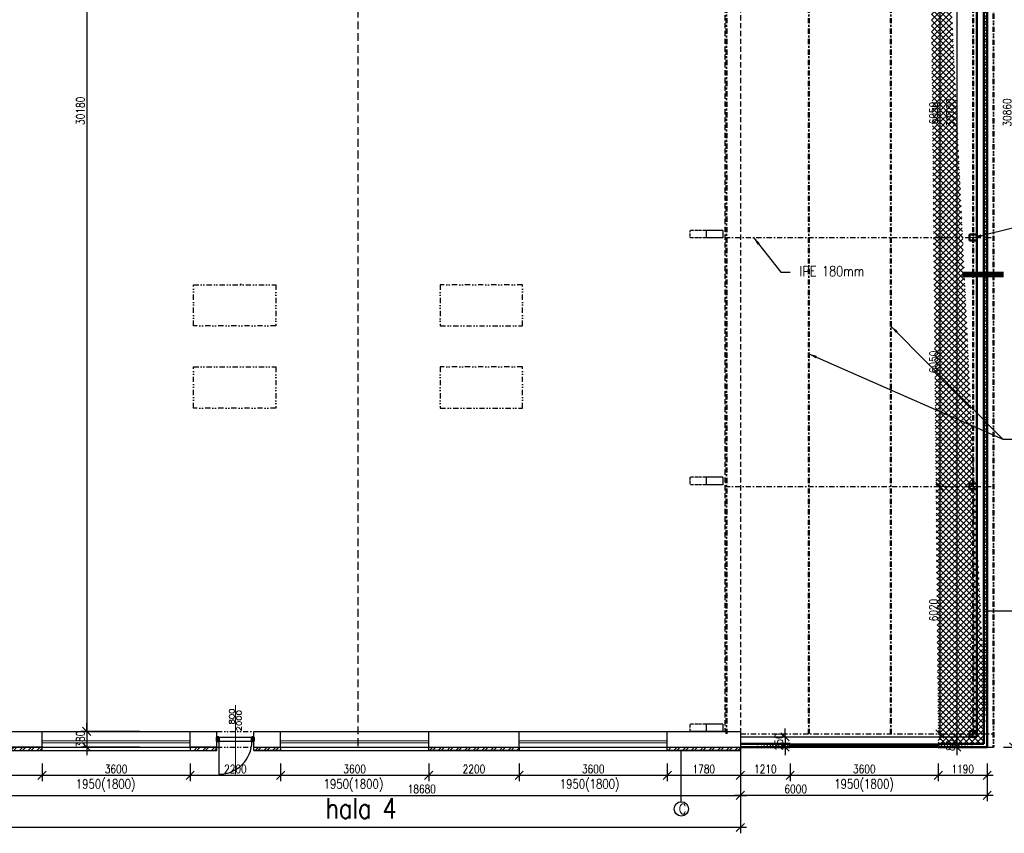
# Model space of a CAD drawing. Header units: millimetres. Extents: x -637441 to -130928, y -380379 to -53767.
# Tile 71 of 193: x -580102 to -556161, y -174826 to -155042. Entities that reach past the tile are written whole.
import ezdxf
from ezdxf.enums import TextEntityAlignment as Align

# ---------------------------------------------------------------- set-up
doc = ezdxf.new("R2010")
doc.units = ezdxf.units.MM
doc.header["$LTSCALE"] = 10
for name, pattern in [('ACAD_ISO02W100', [15, 12, -3]), ('ACAD_ISO03W100', [30, 12, -18]), ('DASHDOT', [25.4, 12.7, -6.35, 0, -6.35]), ('DASHED', [19.05, 12.7, -6.35]), ('DIVIDE', [31.75, 12.7, -6.35, 0, -6.35, 0, -6.35]), ('DĚLICÍ', [31.75, 12.7, -6.35, 0, -6.35, 0, -6.35])]:
    doc.linetypes.add(name, pattern=pattern)
for name, color, linetype, lineweight in [('CKDVERE_', 7, 'Continuous', 25), ('CKDVERE_OSY', 1, 'Continuous', 18), ('CKDVERE_PRAH', 7, 'Continuous', 25), ('CKDVERE_ZARUBNE_RAM', 5, 'Continuous', 50), ('CKKOTY', 7, 'Continuous', 25), ('CKOKNA', 1, 'Continuous', 18), ('CKSTENY_NADROVINOU', 7, 'DIVIDE', 25), ('CKSTENY_OSY', 1, 'DASHDOT', 18), ('CKSTENY_PODROVINOU', 7, 'Continuous', 25), ('CKSTENY_REZ', 6, 'Continuous', 50), ('CKSTENY_SRAF', 1, 'Continuous', 18), ('CKSYMBOLY', 7, 'Continuous', 25), ('CKTEXTY_MALE', 7, 'Continuous', 25), ('CKTEXTY_STREDNI', 6, 'Continuous', 50)]:
    doc.layers.add(name, color=color, linetype=linetype, lineweight=lineweight)
for name, color, linetype in [('CKDVERE_POPIS', 7, 'Continuous'), ('NOVÉ_SKŘÍNĚ', 7, 'Continuous'), ('Osy', 1, 'DASHDOT'), ('SLABĚ', 7, 'Continuous'), ('STROJE_HALAIV', 7, 'Continuous'), ('ZDIVO', 6, 'Continuous')]:
    doc.layers.add(name, color=color, linetype=linetype)
doc.styles.get("Standard").update_dxf_attribs({"font": 'simplex.shx', "width": 0.8})
doc.dimstyles.new('Kopie z cadkon', dxfattribs={"dimscale": 100, "dimtxt": 2.5, "dimasz": 2.5, "dimexe": 1.768, "dimexo": 5, "dimgap": 0.666, "dimtad": 1, "dimdec": 0, "dimrnd": 1, "dimdsep": 46, "dimtxsty": 'Standard', "dimblk1": 'OBLIQUE', "dimblk2": 'OBLIQUE', "dimsah": 1, "dimcen": 2, "dimdle": 1.8, "dimazin": 2, "dimtfac": 0.75, "dimtdec": 0, "dimtix": 1, "dimtmove": 2, "dimatfit": 3, "dimfxl": 1, "dimtolj": 1, "dimtzin": 0, "dimarcsym": 0})
pattern_1 = [(45, (-363831.58, -53725.15), (-70.71068, 70.71068), []), (135, (-363831.58, -53725.15), (-70.71068, -70.71068), [])]
pattern_2 = [(45, (-359566.98, 0), (-106.06602, 106.06602), []), (45, (-359496.27, 0), (-106.06602, 106.06602), [])]

# ---------------------------------------------------------------- blocks, each defined once
blk = doc.blocks.new('rez1_dl')
for q in [(-0.122, -0.689), (0, -2.5), (0.122, -0.689)]:
    blk.add_line((0, 0), q)
at = {"const_width": 0.14}
for points in [[(-0.196, 0), (0.804, 0)], [(1.084, 0), (1.224, 0)], [(1.504, 0), (2.504, 0)]]:
    blk.add_lwpolyline(points, dxfattribs=at)
blk.add_attdef('A', (0.397, -0.451), '', height=0.7, rotation=270)
blk.add_attdef('A', (0.422, -1.145), '', height=0.7)
blk = doc.blocks.new('_OBLIQUE')
at = {"color": 0, "linetype": 'ByBlock'}
blk.add_line((-0.5, -0.5), (0.5, 0.5), dxfattribs=at)
blk = doc.blocks.new('*D696')
at = {"layer": 'CKKOTY', "color": 0, "lineweight": -2}
for p, q in [((-581257, -172439), (-581257, -174044)), ((-562577, -172439), (-562577, -174044)), ((-581401, -173903), (-562433, -173903))]:
    blk.add_line(p, q, dxfattribs=at)
at = {"layer": 'DEFPOINTS', "color": 0}
for p in [(-581257, -172039), (-562577, -172039), (-562577, -173903)]:
    blk.add_point(p, dxfattribs=at)
at = {"layer": 'CKKOTY', "color": 0, "lineweight": -2, "xscale": 200, "yscale": 200, "zscale": 200, "rotation": 180}
blk.add_blockref('_OBLIQUE', (-581257, -173903), dxfattribs=at)
at = {"layer": 'CKKOTY', "color": 0, "lineweight": -2, "xscale": 200, "yscale": 200, "zscale": 200}
blk.add_blockref('_OBLIQUE', (-562577, -173903), dxfattribs=at)
at = {"layer": 'CKKOTY', "color": 0, "insert": (-570326, -173750), "char_height": 200, "attachment_point": 5}
blk.add_mtext('\\A1;18680', dxfattribs=at)
blk = doc.blocks.new('*D716')
at = {"layer": 'CKKOTY', "color": 0, "lineweight": -2}
for p, q in [((-578872, -142169), (-578613, -142169)), ((-578472, -142025), (-578472, -172493)), ((-577190, -172349), (-578613, -172349))]:
    blk.add_line(p, q, dxfattribs=at)
at = {"layer": 'DEFPOINTS', "color": 0}
for p in [(-578472, -142169), (-578472, -172349), (-576790, -172349)]:
    blk.add_point(p, dxfattribs=at)
at = {"layer": 'CKKOTY', "color": 0, "lineweight": -2, "xscale": 200, "yscale": 200, "zscale": 200}
for p, rotation in [((-578472, -142169), 90), ((-578472, -172349), 270)]:
    blk.add_blockref('_OBLIQUE', p, dxfattribs=dict(at, rotation=rotation))
at = {"layer": 'CKKOTY', "color": 0, "insert": (-578625, -157259), "char_height": 200, "attachment_point": 5, "rotation": 90}
blk.add_mtext('\\A1;30180', dxfattribs=at)
blk = doc.blocks.new('*D717')
at = {"layer": 'CKKOTY', "color": 0, "lineweight": -2}
for p, q in [((-577190, -172349), (-578613, -172349)), ((-578472, -172349), (-578472, -172149)), ((-578472, -172349), (-578472, -172729)), ((-577190, -172729), (-578613, -172729)), ((-578472, -172729), (-578472, -172929))]:
    blk.add_line(p, q, dxfattribs=at)
at = {"layer": 'DEFPOINTS', "color": 0}
for p in [(-576790, -172349), (-578472, -172729), (-576790, -172729)]:
    blk.add_point(p, dxfattribs=at)
at = {"layer": 'CKKOTY', "color": 0, "lineweight": -2, "xscale": 200, "yscale": 200, "zscale": 200}
for p, rotation in [((-578472, -172349), 270), ((-578472, -172729), 90)]:
    blk.add_blockref('_OBLIQUE', p, dxfattribs=dict(at, rotation=rotation))
at = {"layer": 'CKKOTY', "color": 0, "insert": (-578625, -172539), "char_height": 200, "attachment_point": 5, "rotation": 90}
blk.add_mtext('\\A1;380', dxfattribs=at)
blk = doc.blocks.new('*D620')
at = {"layer": 'CKKOTY', "color": 0, "lineweight": -2}
for p, q in [((-582372, -173129), (-582372, -173558)), ((-579557, -173129), (-579557, -173558)), ((-582516, -173416), (-579413, -173416))]:
    blk.add_line(p, q, dxfattribs=at)
at = {"layer": 'DEFPOINTS', "color": 0}
for p in [(-582372, -172729), (-579557, -172729), (-579557, -173416)]:
    blk.add_point(p, dxfattribs=at)
at = {"layer": 'CKKOTY', "color": 0, "lineweight": -2, "xscale": 200, "yscale": 200, "zscale": 200, "rotation": 180}
blk.add_blockref('_OBLIQUE', (-582372, -173416), dxfattribs=at)
at = {"layer": 'CKKOTY', "color": 0, "lineweight": -2, "xscale": 200, "yscale": 200, "zscale": 200}
blk.add_blockref('_OBLIQUE', (-579557, -173416), dxfattribs=at)
at = {"layer": 'CKKOTY', "color": 0, "insert": (-580964, -173263), "char_height": 200, "attachment_point": 5}
blk.add_mtext('\\A1;2815', dxfattribs=at)
blk = doc.blocks.new('*D621')
at = {"layer": 'CKKOTY', "color": 0, "lineweight": -2}
for p, q in [((-579557, -173129), (-579557, -173558)), ((-575957, -173129), (-575957, -173558)), ((-579701, -173416), (-575813, -173416))]:
    blk.add_line(p, q, dxfattribs=at)
at = {"layer": 'DEFPOINTS', "color": 0}
for p in [(-579557, -172729), (-575957, -172729), (-575957, -173416)]:
    blk.add_point(p, dxfattribs=at)
at = {"layer": 'CKKOTY', "color": 0, "lineweight": -2, "xscale": 200, "yscale": 200, "zscale": 200, "rotation": 180}
blk.add_blockref('_OBLIQUE', (-579557, -173416), dxfattribs=at)
at = {"layer": 'CKKOTY', "color": 0, "lineweight": -2, "xscale": 200, "yscale": 200, "zscale": 200}
blk.add_blockref('_OBLIQUE', (-575957, -173416), dxfattribs=at)
at = {"layer": 'CKKOTY', "color": 0, "insert": (-577757, -173263), "char_height": 200, "attachment_point": 5}
blk.add_mtext('\\A1;3600', dxfattribs=at)
blk = doc.blocks.new('*D622')
at = {"layer": 'CKKOTY', "color": 0, "lineweight": -2}
for p, q in [((-575957, -173129), (-575957, -173558)), ((-573757, -173129), (-573757, -173558)), ((-576101, -173416), (-573613, -173416))]:
    blk.add_line(p, q, dxfattribs=at)
at = {"layer": 'DEFPOINTS', "color": 0}
for p in [(-575957, -172729), (-573757, -172729), (-573757, -173416)]:
    blk.add_point(p, dxfattribs=at)
at = {"layer": 'CKKOTY', "color": 0, "lineweight": -2, "xscale": 200, "yscale": 200, "zscale": 200, "rotation": 180}
blk.add_blockref('_OBLIQUE', (-575957, -173416), dxfattribs=at)
at = {"layer": 'CKKOTY', "color": 0, "lineweight": -2, "xscale": 200, "yscale": 200, "zscale": 200}
blk.add_blockref('_OBLIQUE', (-573757, -173416), dxfattribs=at)
at = {"layer": 'CKKOTY', "color": 0, "insert": (-574857, -173263), "char_height": 200, "attachment_point": 5}
blk.add_mtext('\\A1;2200', dxfattribs=at)
blk = doc.blocks.new('*D623')
at = {"layer": 'CKKOTY', "color": 0, "lineweight": -2}
for p, q in [((-573757, -173129), (-573757, -173558)), ((-570157, -173129), (-570157, -173558)), ((-573901, -173416), (-570013, -173416))]:
    blk.add_line(p, q, dxfattribs=at)
at = {"layer": 'DEFPOINTS', "color": 0}
for p in [(-573757, -172729), (-570157, -172729), (-570157, -173416)]:
    blk.add_point(p, dxfattribs=at)
at = {"layer": 'CKKOTY', "color": 0, "lineweight": -2, "xscale": 200, "yscale": 200, "zscale": 200, "rotation": 180}
blk.add_blockref('_OBLIQUE', (-573757, -173416), dxfattribs=at)
at = {"layer": 'CKKOTY', "color": 0, "lineweight": -2, "xscale": 200, "yscale": 200, "zscale": 200}
blk.add_blockref('_OBLIQUE', (-570157, -173416), dxfattribs=at)
at = {"layer": 'CKKOTY', "color": 0, "insert": (-571957, -173263), "char_height": 200, "attachment_point": 5}
blk.add_mtext('\\A1;3600', dxfattribs=at)
blk = doc.blocks.new('*D624')
at = {"layer": 'CKKOTY', "color": 0, "lineweight": -2}
for p, q in [((-570157, -173129), (-570157, -173558)), ((-567957, -173129), (-567957, -173558)), ((-570301, -173416), (-567813, -173416))]:
    blk.add_line(p, q, dxfattribs=at)
at = {"layer": 'DEFPOINTS', "color": 0}
for p in [(-570157, -172729), (-567957, -172729), (-567957, -173416)]:
    blk.add_point(p, dxfattribs=at)
at = {"layer": 'CKKOTY', "color": 0, "lineweight": -2, "xscale": 200, "yscale": 200, "zscale": 200, "rotation": 180}
blk.add_blockref('_OBLIQUE', (-570157, -173416), dxfattribs=at)
at = {"layer": 'CKKOTY', "color": 0, "lineweight": -2, "xscale": 200, "yscale": 200, "zscale": 200}
blk.add_blockref('_OBLIQUE', (-567957, -173416), dxfattribs=at)
at = {"layer": 'CKKOTY', "color": 0, "insert": (-569057, -173263), "char_height": 200, "attachment_point": 5}
blk.add_mtext('\\A1;2200', dxfattribs=at)
blk = doc.blocks.new('*D625')
at = {"layer": 'CKKOTY', "color": 0, "lineweight": -2}
for p, q in [((-567957, -173129), (-567957, -173558)), ((-564357, -173129), (-564357, -173558)), ((-568101, -173416), (-564213, -173416))]:
    blk.add_line(p, q, dxfattribs=at)
at = {"layer": 'DEFPOINTS', "color": 0}
for p in [(-567957, -172729), (-564357, -172729), (-564357, -173416)]:
    blk.add_point(p, dxfattribs=at)
at = {"layer": 'CKKOTY', "color": 0, "lineweight": -2, "xscale": 200, "yscale": 200, "zscale": 200, "rotation": 180}
blk.add_blockref('_OBLIQUE', (-567957, -173416), dxfattribs=at)
at = {"layer": 'CKKOTY', "color": 0, "lineweight": -2, "xscale": 200, "yscale": 200, "zscale": 200}
blk.add_blockref('_OBLIQUE', (-564357, -173416), dxfattribs=at)
at = {"layer": 'CKKOTY', "color": 0, "insert": (-566157, -173263), "char_height": 200, "attachment_point": 5}
blk.add_mtext('\\A1;3600', dxfattribs=at)
blk = doc.blocks.new('*D626')
at = {"layer": 'CKKOTY', "color": 0, "lineweight": -2}
for p, q in [((-564357, -173129), (-564357, -173558)), ((-562577, -173129), (-562577, -173558)), ((-564501, -173416), (-562433, -173416))]:
    blk.add_line(p, q, dxfattribs=at)
at = {"layer": 'DEFPOINTS', "color": 0}
for p in [(-564357, -172729), (-562577, -172729), (-562577, -173416)]:
    blk.add_point(p, dxfattribs=at)
at = {"layer": 'CKKOTY', "color": 0, "lineweight": -2, "xscale": 200, "yscale": 200, "zscale": 200, "rotation": 180}
blk.add_blockref('_OBLIQUE', (-564357, -173416), dxfattribs=at)
at = {"layer": 'CKKOTY', "color": 0, "lineweight": -2, "xscale": 200, "yscale": 200, "zscale": 200}
blk.add_blockref('_OBLIQUE', (-562577, -173416), dxfattribs=at)
at = {"layer": 'CKKOTY', "color": 0, "insert": (-563467, -173263), "char_height": 200, "attachment_point": 5}
blk.add_mtext('\\A1;1780', dxfattribs=at)
blk = doc.blocks.new('*D627')
at = {"layer": 'CKKOTY', "color": 0, "lineweight": -2}
for p, q in [((-562577, -173129), (-562577, -173558)), ((-561367, -173129), (-561367, -173558)), ((-562721, -173416), (-561223, -173416))]:
    blk.add_line(p, q, dxfattribs=at)
at = {"layer": 'DEFPOINTS', "color": 0}
for p in [(-562577, -172729), (-561367, -172729), (-561367, -173416)]:
    blk.add_point(p, dxfattribs=at)
at = {"layer": 'CKKOTY', "color": 0, "lineweight": -2, "xscale": 200, "yscale": 200, "zscale": 200, "rotation": 180}
blk.add_blockref('_OBLIQUE', (-562577, -173416), dxfattribs=at)
at = {"layer": 'CKKOTY', "color": 0, "lineweight": -2, "xscale": 200, "yscale": 200, "zscale": 200}
blk.add_blockref('_OBLIQUE', (-561367, -173416), dxfattribs=at)
at = {"layer": 'CKKOTY', "color": 0, "insert": (-561972, -173263), "char_height": 200, "attachment_point": 5}
blk.add_mtext('\\A1;1210', dxfattribs=at)
blk = doc.blocks.new('*D628')
at = {"layer": 'CKKOTY', "color": 0, "lineweight": -2}
for p, q in [((-561367, -173129), (-561367, -173558)), ((-557767, -173129), (-557767, -173558)), ((-561511, -173416), (-557623, -173416))]:
    blk.add_line(p, q, dxfattribs=at)
at = {"layer": 'DEFPOINTS', "color": 0}
for p in [(-561367, -172729), (-557767, -172729), (-557767, -173416)]:
    blk.add_point(p, dxfattribs=at)
at = {"layer": 'CKKOTY', "color": 0, "lineweight": -2, "xscale": 200, "yscale": 200, "zscale": 200, "rotation": 180}
blk.add_blockref('_OBLIQUE', (-561367, -173416), dxfattribs=at)
at = {"layer": 'CKKOTY', "color": 0, "lineweight": -2, "xscale": 200, "yscale": 200, "zscale": 200}
blk.add_blockref('_OBLIQUE', (-557767, -173416), dxfattribs=at)
at = {"layer": 'CKKOTY', "color": 0, "insert": (-559567, -173263), "char_height": 200, "attachment_point": 5}
blk.add_mtext('\\A1;3600', dxfattribs=at)
blk = doc.blocks.new('*D629')
at = {"layer": 'CKKOTY', "color": 0, "lineweight": -2}
for p, q in [((-557767, -173129), (-557767, -173558)), ((-556577, -173129), (-556577, -173558)), ((-557911, -173416), (-556433, -173416))]:
    blk.add_line(p, q, dxfattribs=at)
at = {"layer": 'DEFPOINTS', "color": 0}
for p in [(-557767, -172729), (-556577, -172729), (-556577, -173416)]:
    blk.add_point(p, dxfattribs=at)
at = {"layer": 'CKKOTY', "color": 0, "lineweight": -2, "xscale": 200, "yscale": 200, "zscale": 200, "rotation": 180}
blk.add_blockref('_OBLIQUE', (-557767, -173416), dxfattribs=at)
at = {"layer": 'CKKOTY', "color": 0, "lineweight": -2, "xscale": 200, "yscale": 200, "zscale": 200}
blk.add_blockref('_OBLIQUE', (-556577, -173416), dxfattribs=at)
at = {"layer": 'CKKOTY', "color": 0, "insert": (-557172, -173263), "char_height": 200, "attachment_point": 5}
blk.add_mtext('\\A1;1190', dxfattribs=at)
blk = doc.blocks.new('*D630')
at = {"layer": 'CKKOTY', "color": 0, "lineweight": -2}
for p, q in [((-562577, -173129), (-562577, -174044)), ((-556577, -173129), (-556577, -174044)), ((-556433, -173903), (-562721, -173903))]:
    blk.add_line(p, q, dxfattribs=at)
at = {"layer": 'DEFPOINTS', "color": 0}
for p in [(-562577, -172729), (-556577, -172729), (-562577, -173903)]:
    blk.add_point(p, dxfattribs=at)
at = {"layer": 'CKKOTY', "color": 0, "lineweight": -2, "xscale": 200, "yscale": 200, "zscale": 200, "rotation": 180}
blk.add_blockref('_OBLIQUE', (-562577, -173903), dxfattribs=at)
at = {"layer": 'CKKOTY', "color": 0, "lineweight": -2, "xscale": 200, "yscale": 200, "zscale": 200}
blk.add_blockref('_OBLIQUE', (-556577, -173903), dxfattribs=at)
at = {"layer": 'CKKOTY', "color": 0, "insert": (-561232, -173750), "char_height": 200, "attachment_point": 5}
blk.add_mtext('\\A1;6000', dxfattribs=at)
blk = doc.blocks.new('*D631')
at = {"layer": 'CKKOTY', "color": 0, "lineweight": -2}
for p, q in [((-623357, -173129), (-623357, -174826)), ((-562577, -173129), (-562577, -174826)), ((-562433, -174685), (-623501, -174685))]:
    blk.add_line(p, q, dxfattribs=at)
at = {"layer": 'DEFPOINTS', "color": 0}
for p in [(-623357, -172729), (-562577, -172729), (-623357, -174685)]:
    blk.add_point(p, dxfattribs=at)
at = {"layer": 'CKKOTY', "color": 0, "lineweight": -2, "xscale": 200, "yscale": 200, "zscale": 200, "rotation": 180}
blk.add_blockref('_OBLIQUE', (-623357, -174685), dxfattribs=at)
at = {"layer": 'CKKOTY', "color": 0, "lineweight": -2, "xscale": 200, "yscale": 200, "zscale": 200}
blk.add_blockref('_OBLIQUE', (-562577, -174685), dxfattribs=at)
at = {"layer": 'CKKOTY', "color": 0, "insert": (-597140, -174532), "char_height": 200, "attachment_point": 5}
blk.add_mtext('\\A1;60780', dxfattribs=at)
blk = doc.blocks.new('*D575')
at = {"layer": 'CKTEXTY_MALE', "color": 0, "lineweight": -2}
for p, q in [((-555938, -141725), (-555938, -172873)), ((-556177, -141869), (-555797, -141869)), ((-556177, -172729), (-555797, -172729))]:
    blk.add_line(p, q, dxfattribs=at)
at = {"layer": 'DEFPOINTS', "color": 0}
for p in [(-556577, -141869), (-556577, -172729), (-555938, -172729)]:
    blk.add_point(p, dxfattribs=at)
at = {"layer": 'CKTEXTY_MALE', "color": 0, "lineweight": -2, "xscale": 200, "yscale": 200, "zscale": 200}
for p, rotation in [((-555938, -141869), 90), ((-555938, -172729), 270)]:
    blk.add_blockref('_OBLIQUE', p, dxfattribs=dict(at, rotation=rotation))
at = {"layer": 'CKTEXTY_MALE', "color": 0, "insert": (-556092, -157299), "char_height": 200, "attachment_point": 5, "rotation": 90}
blk.add_mtext('\\A1;30860', dxfattribs=at)
blk = doc.blocks.new('ckbl1191503081517')
at = {"layer": 'CKSTENY_OSY'}
for p, q in [((-0.75, 0), (0.75, 0)), ((0, -0.75), (0, 0.75))]:
    blk.add_line(p, q, dxfattribs=at)
at = {"layer": 'CKSTENY_REZ'}
for p, q in [((-0.5, 0.5), (0.5, 0.5)), ((-0.5, -0.5), (-0.5, 0.5)), ((0.5, 0.5), (0.5, -0.5)), ((0.5, -0.5), (-0.5, -0.5))]:
    blk.add_line(p, q, dxfattribs=at)
blk = doc.blocks.new('*D577')
at = {"layer": 'CKKOTY', "color": 0, "lineweight": -2}
for p, q in [((-557717, -141949), (-557458, -141949)), ((-557317, -141805), (-557317, -172793)), ((-557717, -172649), (-557458, -172649))]:
    blk.add_line(p, q, dxfattribs=at)
at = {"layer": 'DEFPOINTS', "color": 0}
for p in [(-557317, -141949), (-557317, -172649), (-557317, -172649)]:
    blk.add_point(p, dxfattribs=at)
at = {"layer": 'CKKOTY', "color": 0, "lineweight": -2, "xscale": 200, "yscale": 200, "zscale": 200}
for p, rotation in [((-557317, -141949), 90), ((-557317, -172649), 270)]:
    blk.add_blockref('_OBLIQUE', p, dxfattribs=dict(at, rotation=rotation))
at = {"layer": 'CKKOTY', "color": 0, "insert": (-557470, -157299), "char_height": 200, "attachment_point": 5, "rotation": 90}
blk.add_mtext('\\A1;30700', dxfattribs=at)
blk = doc.blocks.new('*D578')
at = {"layer": 'CKKOTY', "color": 0, "lineweight": -2}
for p, q in [((-557317, -172649), (-557317, -172449)), ((-557717, -172649), (-557458, -172649)), ((-557717, -172729), (-557458, -172729)), ((-557317, -172649), (-557317, -172729)), ((-557317, -172729), (-557317, -172929))]:
    blk.add_line(p, q, dxfattribs=at)
at = {"layer": 'DEFPOINTS', "color": 0}
for p in [(-557317, -172649), (-557317, -172729), (-557317, -172729)]:
    blk.add_point(p, dxfattribs=at)
at = {"layer": 'CKKOTY', "color": 0, "lineweight": -2, "xscale": 200, "yscale": 200, "zscale": 200}
for p, rotation in [((-557317, -172649), 270), ((-557317, -172729), 90)]:
    blk.add_blockref('_OBLIQUE', p, dxfattribs=dict(at, rotation=rotation))
at = {"layer": 'CKKOTY', "color": 0, "insert": (-557470, -172689), "char_height": 200, "attachment_point": 5, "rotation": 90}
blk.add_mtext('\\A1;80', dxfattribs=at)
blk = doc.blocks.new('*D579')
at = {"layer": 'CKKOTY', "color": 0, "lineweight": -2}
for p, q in [((-561491, -172479), (-561491, -172279)), ((-561891, -172479), (-561632, -172479)), ((-561491, -172479), (-561491, -172729)), ((-561891, -172729), (-561632, -172729)), ((-561491, -172729), (-561491, -172929))]:
    blk.add_line(p, q, dxfattribs=at)
at = {"layer": 'DEFPOINTS', "color": 0}
for p in [(-561491, -172479), (-561491, -172729), (-561491, -172729)]:
    blk.add_point(p, dxfattribs=at)
at = {"layer": 'CKKOTY', "color": 0, "lineweight": -2, "xscale": 200, "yscale": 200, "zscale": 200}
for p, rotation in [((-561491, -172479), 270), ((-561491, -172729), 90)]:
    blk.add_blockref('_OBLIQUE', p, dxfattribs=dict(at, rotation=rotation))
at = {"layer": 'CKKOTY', "color": 0, "insert": (-561644, -172604), "char_height": 200, "attachment_point": 5, "rotation": 90}
blk.add_mtext('\\A1;250', dxfattribs=at)
blk = doc.blocks.new('*D582')
at = {"layer": 'CKKOTY', "color": 0, "lineweight": -2}
for p, q in [((-557728, -154145), (-557728, -160483)), ((-558128, -154289), (-557869, -154289)), ((-557748, -160339), (-557586, -160339))]:
    blk.add_line(p, q, dxfattribs=at)
at = {"layer": 'DEFPOINTS', "color": 0}
for p in [(-557728, -154289), (-558148, -160339), (-557728, -160339)]:
    blk.add_point(p, dxfattribs=at)
at = {"layer": 'CKKOTY', "color": 0, "lineweight": -2, "xscale": 200, "yscale": 200, "zscale": 200}
for p, rotation in [((-557728, -154289), 90), ((-557728, -160339), 270)]:
    blk.add_blockref('_OBLIQUE', p, dxfattribs=dict(at, rotation=rotation))
at = {"layer": 'CKKOTY', "color": 0, "insert": (-557881, -157314), "char_height": 200, "attachment_point": 5, "rotation": 90}
blk.add_mtext('\\A1;6050', dxfattribs=at)
blk = doc.blocks.new('*D583')
at = {"layer": 'CKKOTY', "color": 0, "lineweight": -2}
for p, q in [((-557748, -160339), (-557586, -160339)), ((-557728, -160195), (-557728, -166533)), ((-557748, -166389), (-557586, -166389))]:
    blk.add_line(p, q, dxfattribs=at)
at = {"layer": 'DEFPOINTS', "color": 0}
for p in [(-558148, -160339), (-558148, -166389), (-557728, -166389)]:
    blk.add_point(p, dxfattribs=at)
at = {"layer": 'CKKOTY', "color": 0, "lineweight": -2, "xscale": 200, "yscale": 200, "zscale": 200}
for p, rotation in [((-557728, -160339), 90), ((-557728, -166389), 270)]:
    blk.add_blockref('_OBLIQUE', p, dxfattribs=dict(at, rotation=rotation))
at = {"layer": 'CKKOTY', "color": 0, "insert": (-557881, -163364), "char_height": 200, "attachment_point": 5, "rotation": 90}
blk.add_mtext('\\A1;6050', dxfattribs=at)
blk = doc.blocks.new('*D584')
at = {"layer": 'CKKOTY', "color": 0, "lineweight": -2}
for p, q in [((-557728, -166245), (-557728, -172553)), ((-557748, -166389), (-557586, -166389)), ((-557748, -172409), (-557586, -172409))]:
    blk.add_line(p, q, dxfattribs=at)
at = {"layer": 'DEFPOINTS', "color": 0}
for p in [(-558148, -166389), (-558148, -172409), (-557728, -172409)]:
    blk.add_point(p, dxfattribs=at)
at = {"layer": 'CKKOTY', "color": 0, "lineweight": -2, "xscale": 200, "yscale": 200, "zscale": 200}
for p, rotation in [((-557728, -166389), 90), ((-557728, -172409), 270)]:
    blk.add_blockref('_OBLIQUE', p, dxfattribs=dict(at, rotation=rotation))
at = {"layer": 'CKKOTY', "color": 0, "insert": (-557881, -169399), "char_height": 200, "attachment_point": 5, "rotation": 90}
blk.add_mtext('\\A1;6020', dxfattribs=at)

msp = doc.modelspace()

# ---------------------------------------------------------------- hatches: boundary and pattern name
at = {"layer": 'CKSTENY_SRAF'}
h = msp.add_hatch(dxfattribs=at)
h.set_pattern_fill('PLASTY', color=256, scale=50, style=0)
h.set_pattern_definition(pattern_1)
edge = h.paths.add_edge_path()
edge.add_line((-557766.864, -172729.121), (-556576.864, -172729.121))
edge.add_line((-557766.864, -172649.121), (-556656.864, -172649.121))
edge.add_line((-557766.864, -172649.121), (-557766.864, -172729.121))
edge.add_line((-556656.864, -141949.121), (-556656.864, -172649.121))
edge.add_line((-556576.864, -141869.121), (-556576.864, -172729.121))
edge.add_line((-558056.864, -141949.121), (-556656.864, -141949.121))
edge.add_line((-558056.864, -141869.121), (-556576.864, -141869.121))
edge.add_line((-558056.864, -141869.121), (-558056.864, -141969.121))
h = msp.add_hatch(dxfattribs=at)
h.set_pattern_fill('ZDIVO-OBECNE', color=256, scale=50, style=0)
h.set_pattern_definition(pattern_2)
h.paths.add_polyline_path([(-579556.864, -172729.121), (-582371.864, -172729.121), (-582371.864, -172809.121), (-579556.864, -172809.121)])
h.paths.add_polyline_path([(-588306.864, -172729.121), (-585971.864, -172729.121), (-585971.864, -172809.121), (-588306.864, -172809.121)])
h.paths.add_polyline_path([(-593841.674, -172729.121), (-591906.864, -172729.121), (-591906.864, -172809.121), (-593841.674, -172809.121)])
h = msp.add_hatch(dxfattribs=at)
h.set_pattern_fill('ZDIVO-OBECNE', color=256, scale=50, style=0)
h.set_pattern_definition(pattern_2)
h.paths.add_polyline_path([(-564356.864, -172729.121), (-562576.864, -172729.121), (-562576.864, -172809.121), (-564356.864, -172809.121)])
h.paths.add_polyline_path([(-570156.864, -172729.121), (-567956.864, -172729.121), (-567956.864, -172809.121), (-570156.864, -172809.121)])
h.paths.add_polyline_path([(-574406.864, -172729.121), (-573756.864, -172729.121), (-573756.864, -172809.121), (-574406.864, -172809.121)])
h.paths.add_polyline_path([(-575306.864, -172729.121), (-575956.864, -172729.121), (-575956.864, -172809.121), (-575306.864, -172809.121)])
h = msp.add_hatch(dxfattribs=at)
h.set_pattern_fill('PLASTY', color=256, scale=50, style=0)
h.set_pattern_definition(pattern_1)
h.paths.add_polyline_path([(-562576.864, -172649.121), (-561366.864, -172649.121)], flags=16)
edge = h.paths.add_edge_path()
edge.add_line((-562576.864, -172729.121), (-561366.864, -172729.121))
edge.add_line((-561366.864, -172649.121), (-561366.864, -172729.121))

# ---------------------------------------------------------------- linework, layer by layer
at = {"layer": 'CKDVERE_'}
msp.add_line((-575256.864, -172589.121), (-575256.864, -173389.121), dxfattribs=at)
msp.add_arc((-575256.864, -172589.121), 800, 270, 0, dxfattribs=at)
at = {"layer": 'CKDVERE_OSY'}
msp.add_line((-574856.864, -171714.121), (-574856.864, -173389.121), dxfattribs=at)
at = {"layer": 'CKDVERE_PRAH'}
for p, q in [((-575256.864, -172489.121), (-574456.864, -172489.121)), ((-575256.864, -172589.121), (-574456.864, -172589.121))]:
    msp.add_line(p, q, dxfattribs=at)
at = {"layer": 'CKDVERE_ZARUBNE_RAM'}
for p, q in [((-575256.864, -172489.121), (-575306.864, -172489.121)), ((-575306.864, -172489.121), (-575306.864, -172589.121)), ((-575306.864, -172589.121), (-575256.864, -172589.121)), ((-575256.864, -172589.121), (-575256.864, -172489.121)), ((-574456.864, -172589.121), (-574456.864, -172489.121)), ((-574456.864, -172489.121), (-574406.864, -172489.121)), ((-574406.864, -172589.121), (-574456.864, -172589.121)), ((-574406.864, -172489.121), (-574406.864, -172589.121))]:
    msp.add_line(p, q, dxfattribs=at)
at = {"layer": 'CKKOTY'}
msp.add_line((-579556.864, -172729.121), (-579556.864, -172349.121), dxfattribs=at)
at = {"layer": 'CKKOTY', "color": 6}
for points in [[(-579556.864, -172729.121), (-582371.864, -172729.121), (-582371.864, -172809.121), (-579556.864, -172809.121)], [(-575306.864, -172729.121), (-575956.864, -172729.121), (-575956.864, -172809.121), (-575306.864, -172809.121)], [(-574406.864, -172729.121), (-573756.864, -172729.121), (-573756.864, -172809.121), (-574406.864, -172809.121)], [(-570156.864, -172729.121), (-567956.864, -172729.121), (-567956.864, -172809.121), (-570156.864, -172809.121)], [(-564356.864, -172729.121), (-562576.864, -172729.121), (-562576.864, -172809.121), (-564356.864, -172809.121)]]:
    msp.add_lwpolyline(points, close=True, dxfattribs=at)
at = {"layer": 'CKOKNA'}
for p, q in [((-575956.864, -172579.121), (-579556.864, -172579.121)), ((-570156.864, -172579.121), (-573756.864, -172579.121)), ((-564356.864, -172579.121), (-567956.864, -172579.121)), ((-575956.864, -172624.121), (-579556.864, -172624.121)), ((-570156.864, -172624.121), (-573756.864, -172624.121)), ((-564356.864, -172624.121), (-567956.864, -172624.121)), ((-561366.864, -172680.122), (-557766.864, -172680.122)), ((-561366.864, -172704.213), (-557766.864, -172704.213))]:
    msp.add_line(p, q, dxfattribs=at)
at = {"layer": 'CKSTENY_NADROVINOU'}
for p, q in [((-575306.864, -172349.121), (-574406.864, -172349.121)), ((-575306.864, -172729.121), (-574406.864, -172729.121))]:
    msp.add_line(p, q, dxfattribs=at)
at = {"layer": 'CKSTENY_PODROVINOU'}
for p, q in [((-579556.864, -172349.121), (-575956.864, -172349.121)), ((-573756.864, -172349.121), (-570156.864, -172349.121)), ((-567956.864, -172349.121), (-564356.864, -172349.121)), ((-562576.864, -172479.121), (-556826.864, -172479.121)), ((-579556.864, -172729.121), (-575956.864, -172729.121)), ((-579556.864, -172809.121), (-575956.864, -172809.121)), ((-573756.864, -172729.121), (-570156.864, -172729.121)), ((-573756.864, -172809.121), (-570156.864, -172809.121)), ((-567956.864, -172729.121), (-564356.864, -172729.121)), ((-567956.864, -172809.121), (-564356.864, -172809.121)), ((-561366.864, -172649.121), (-557766.864, -172649.121)), ((-561366.864, -172729.121), (-557766.864, -172729.121))]:
    msp.add_line(p, q, dxfattribs=at)
at = {"layer": 'CKSTENY_REZ'}
for p, q in [((-556656.864, -141949.121), (-556656.864, -172649.121)), ((-556576.864, -141869.121), (-556576.864, -172729.121)), ((-562576.864, -172649.121), (-561366.864, -172649.121)), ((-562576.864, -172649.121), (-561366.864, -172649.121)), ((-562576.864, -172729.121), (-561366.864, -172729.121)), ((-561366.864, -172649.121), (-561366.864, -172729.121)), ((-557766.864, -172649.121), (-557766.864, -172729.121)), ((-557766.864, -172649.121), (-556656.864, -172649.121)), ((-557766.864, -172729.121), (-556576.864, -172729.121))]:
    msp.add_line(p, q, dxfattribs=at)
at = {"layer": 'CKSTENY_REZ', "color": 7, "linetype": 'DIVIDE'}
msp.add_line((-556426.864, -141869.121), (-556426.864, -172729.121), dxfattribs=at)
at = {"layer": 'CKSTENY_REZ', "color": 7}
msp.add_line((-556826.864, -142119.121), (-556826.864, -172479.121), dxfattribs=at)
at = {"layer": 'CKTEXTY_MALE', "color": 7, "linetype": 'DASHDOT'}
for p, q in [((-562956.864, -160339.121), (-556426.864, -160339.121)), ((-562956.864, -166389.121), (-556426.864, -166389.121))]:
    msp.add_line(p, q, dxfattribs=at)
at = {"layer": 'CKTEXTY_MALE'}
for p, q in [((-555163.903, -169425.243), (-556576.864, -169425.243)), ((-564015.347, -174057.812), (-564015.347, -172809.121)), ((-556576.864, -172729.121), (-556426.864, -172729.121))]:
    msp.add_line(p, q, dxfattribs=at)
at = {"layer": 'CKTEXTY_MALE', "color": 6}
for p, q in [((-562576.864, -172349.121), (-562576.864, -172649.121)), ((-562576.864, -172649.121), (-562576.864, -172729.121))]:
    msp.add_line(p, q, dxfattribs=at)
at = {"layer": 'CKTEXTY_MALE', "color": 6, "linetype": 'DASHDOT'}
msp.add_line((-562576.864, -172409.121), (-556426.864, -172409.121), dxfattribs=at)
at = {"layer": 'CKTEXTY_MALE', "linetype": 'DĚLICÍ'}
for points in [[(-575876.864, -161486.996), (-573876.864, -161486.996), (-573876.864, -162486.996), (-575876.864, -162486.996)], [(-567876.864, -161486.996), (-569876.864, -161486.996), (-569876.864, -162486.996), (-567876.864, -162486.996)], [(-575876.864, -163486.996), (-573876.864, -163486.996), (-573876.864, -164486.996), (-575876.864, -164486.996)], [(-567876.864, -163486.996), (-569876.864, -163486.996), (-569876.864, -164486.996), (-567876.864, -164486.996)]]:
    msp.add_lwpolyline(points, close=True, dxfattribs=at)
at = {"layer": 'CKTEXTY_MALE'}
msp.add_circle((-564015.347, -174232.361), 174.55, dxfattribs=at)
at = {"layer": 'CKTEXTY_STREDNI', "color": 7, "linetype": 'DASHDOT'}
for p, q in [((-562916.864, -172409.121), (-562916.864, -142189.121)), ((-560916.864, -172409.121), (-560916.864, -142189.121)), ((-558916.864, -172409.121), (-558916.864, -142189.121))]:
    msp.add_line(p, q, dxfattribs=at)
at = {"layer": 'CKTEXTY_STREDNI', "linetype": 'DASHDOT'}
msp.add_line((-556916.864, -172409.121), (-556916.864, -142189.121), dxfattribs=at)
at = {"layer": 'NOVÉ_SKŘÍNĚ'}
msp.add_line((-563406.864, -166169.121), (-563406.864, -166349.121), dxfattribs=at)
at = {"layer": 'Osy', "color": 7, "linetype": 'DASHED', "ltscale": 1.5}
msp.add_line((-571876.864, -141939.121), (-571876.864, -172719.121), dxfattribs=at)
at = {"layer": 'SLABĚ', "linetype": 'ACAD_ISO03W100', "ltscale": 0.05}
for p, q in [((-563806.864, -160169.121), (-563806.864, -160349.121)), ((-563406.864, -160169.121), (-563806.864, -160169.121)), ((-563406.864, -160349.121), (-563806.864, -160349.121)), ((-563806.864, -166169.121), (-563806.864, -166349.121)), ((-563406.864, -166169.121), (-563806.864, -166169.121)), ((-563406.864, -166349.121), (-563806.864, -166349.121)), ((-563806.864, -172169.121), (-563806.864, -172349.121)), ((-563406.864, -172169.121), (-563806.864, -172169.121))]:
    msp.add_line(p, q, dxfattribs=at)
at = {"layer": 'SLABĚ'}
for p, q in [((-563006.864, -160169.121), (-563406.864, -160169.121)), ((-563406.864, -160169.121), (-563406.864, -160349.121)), ((-563006.864, -160349.121), (-563406.864, -160349.121)), ((-563006.864, -160169.121), (-563006.864, -160349.121)), ((-563006.864, -166169.121), (-563406.864, -166169.121)), ((-563006.864, -166349.121), (-563406.864, -166349.121)), ((-563006.864, -166169.121), (-563006.864, -166349.121)), ((-563006.864, -172169.121), (-563406.864, -172169.121)), ((-563406.864, -172169.121), (-563406.864, -172349.121)), ((-563006.864, -172169.121), (-563006.864, -172349.121))]:
    msp.add_line(p, q, dxfattribs=at)
at = {"layer": 'SLABĚ', "linetype": 'ACAD_ISO02W100', "ltscale": 10}
msp.add_line((-563406.864, -172349.121), (-563806.864, -172349.121), dxfattribs=at)
at = {"layer": 'STROJE_HALAIV', "color": 1, "linetype": 'Continuous'}
msp.add_line((-574738.919, -161471.631), (-574705.365, -161471.631), dxfattribs=at)
at = {"layer": 'ZDIVO', "color": 7, "linetype": 'DASHED'}
for p, q in [((-562956.864, -142169.121), (-562956.864, -172349.121)), ((-562576.864, -142169.121), (-562576.864, -172349.121))]:
    msp.add_line(p, q, dxfattribs=at)
at = {"layer": 'ZDIVO'}
for p, q in [((-580956.864, -172349.121), (-579556.864, -172349.121)), ((-579556.864, -172729.121), (-579556.864, -172349.121)), ((-575956.864, -172729.121), (-575956.864, -172349.121)), ((-575956.864, -172349.121), (-575306.864, -172349.121)), ((-575306.864, -172729.121), (-575306.864, -172349.121)), ((-574406.864, -172729.121), (-574406.864, -172349.121)), ((-574406.864, -172349.121), (-573756.864, -172349.121)), ((-573756.864, -172729.121), (-573756.864, -172349.121)), ((-570156.864, -172729.121), (-570156.864, -172349.121)), ((-570156.864, -172349.121), (-567956.864, -172349.121)), ((-567956.864, -172729.121), (-567956.864, -172349.121)), ((-564356.864, -172729.121), (-564356.864, -172349.121)), ((-564356.864, -172349.121), (-562576.864, -172349.121)), ((-563006.864, -172349.121), (-563406.864, -172349.121)), ((-582371.864, -172729.121), (-579556.864, -172729.121)), ((-582371.864, -172809.121), (-579556.864, -172809.121)), ((-575956.864, -172729.121), (-575306.864, -172729.121)), ((-575956.864, -172809.121), (-575306.864, -172809.121)), ((-574406.864, -172729.121), (-573756.864, -172729.121)), ((-574406.864, -172809.121), (-573756.864, -172809.121)), ((-570156.864, -172729.121), (-567956.864, -172729.121)), ((-570156.864, -172809.121), (-567956.864, -172809.121)), ((-564356.864, -172729.121), (-562576.864, -172729.121)), ((-564356.864, -172809.121), (-562576.864, -172809.121))]:
    msp.add_line(p, q, dxfattribs=at)

# ---------------------------------------------------------------- block references
at = {"layer": 'CKSTENY_REZ', "xscale": 180, "yscale": 140}
for p in [(-556916.864, -160339.121), (-556916.864, -166389.121), (-556916.864, -172409.121)]:
    msp.add_blockref('ckbl1191503081517', p, dxfattribs=at)
at = {"layer": 'CKSYMBOLY'}
ref = msp.add_blockref('rez1_dl', (-554676.594, -161235.674), dxfattribs=dict(at, xscale=-1000, yscale=1000, zscale=1000, rotation=359.9999999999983))
ref.add_attrib('A', 'A', (-555631.53, -162380.262), dxfattribs={"layer": '0', "height": 700, "rotation": 360})

# ---------------------------------------------------------------- texts
at = {"layer": 'CKDVERE_POPIS', "width": 1.2}
msp.add_text('  800', height=125, rotation=90, dxfattribs=at).set_placement((-574881.864, -172089.121), align=Align.CENTER)
msp.add_text('2000', height=125, rotation=90, dxfattribs=at).set_placement((-574831.864, -172089.121), align=Align.TOP_CENTER)
at = {"layer": 'CKTEXTY_MALE', "width": 0.8}
for p in [(-578737.448, -173737.396), (-572711.769, -173737.396), (-566969.174, -173737.396), (-560296.438, -173737.396)]:
    msp.add_text('1950(1800)', height=225, dxfattribs=at).set_placement(p)
at = {"layer": 'CKTEXTY_MALE', "color": 6, "width": 0.8}
for s, height, p in [('hala 4', 500, (-572667.84, -174468.278)), ('C', 250, (-564073.207, -174357.026))]:
    msp.add_text(s, height=height, dxfattribs=at).set_placement(p)
at = {"layer": 'CKTEXTY_STREDNI', "color": 7, "width": 0.8}
msp.add_text('IPE 180mm', height=250, dxfattribs=at).set_placement((-561141.822, -161281.964))

# ---------------------------------------------------------------- dimensions: what is measured, and where the dimension line sits
at = {"layer": 'CKKOTY'}
for base, p1, p2, picture, middle in [((-557316.864, -172649.121), (-557316.864, -141949.121), (-557316.864, -172649.121), '*D577', (-557470.144, -157299.121)), ((-578471.604, -172349.121), (-578471.604, -142169.121), (-576790.087, -172349.121), '*D716', (-578624.884, -157259.121)), ((-557727.806, -160339.121), (-557727.806, -154289.121), (-558147.928, -160339.121), '*D582', (-557881.086, -157314.121)), ((-557727.806, -166389.121), (-558147.928, -160339.121), (-558147.928, -166389.121), '*D583', (-557881.086, -163364.121)), ((-557727.806, -172409.121), (-558147.928, -166389.121), (-558147.928, -172409.121), '*D584', (-557881.086, -169399.121)), ((-578471.604, -172729.121), (-576790.087, -172349.121), (-576790.087, -172729.121), '*D717', (-578624.884, -172539.121)), ((-561490.89, -172729.121), (-561490.89, -172479.121), (-561490.89, -172729.121), '*D579', (-561644.17, -172604.121)), ((-557316.864, -172729.121), (-557316.864, -172649.121), (-557316.864, -172729.121), '*D578', (-557470.144, -172689.121))]:
    dim = msp.add_linear_dim(base=base, p1=p1, p2=p2, angle=90, dimstyle='Kopie z cadkon', override={"dimscale": 80}, dxfattribs=at)
    dim.commit()
    dim.dimension.update_dxf_attribs({"geometry": picture, "text_midpoint": middle})
for base, p1, p2, picture, middle in [((-562576.864, -173902.962), (-581256.864, -172039.121), (-562576.864, -172039.121), '*D696', (-570325.649, -173749.682)), ((-623356.864, -174684.785), (-562576.864, -172729.121), (-623356.864, -172729.121), '*D631', (-597139.537, -174531.505)), ((-562576.864, -173902.962), (-556576.864, -172729.121), (-562576.864, -172729.121), '*D630', (-561231.663, -173749.682))]:
    dim = msp.add_linear_dim(base=base, p1=p1, p2=p2, dimstyle='Kopie z cadkon', override={"dimscale": 80}, dxfattribs=at)
    dim.commit()
    dim.dimension.update_dxf_attribs({"geometry": picture, "text_midpoint": middle, "dimtype": 160})
for base, p1, p2, picture, middle in [((-579556.864, -173416.444), (-582371.864, -172729.121), (-579556.864, -172729.121), '*D620', (-580964.364, -173263.164)), ((-575956.864, -173416.444), (-579556.864, -172729.121), (-575956.864, -172729.121), '*D621', (-577756.864, -173263.164)), ((-573756.864, -173416.444), (-575956.864, -172729.121), (-573756.864, -172729.121), '*D622', (-574856.864, -173263.164)), ((-570156.864, -173416.444), (-573756.864, -172729.121), (-570156.864, -172729.121), '*D623', (-571956.864, -173263.164)), ((-567956.864, -173416.444), (-570156.864, -172729.121), (-567956.864, -172729.121), '*D624', (-569056.864, -173263.164)), ((-564356.864, -173416.444), (-567956.864, -172729.121), (-564356.864, -172729.121), '*D625', (-566156.864, -173263.164)), ((-562576.864, -173416.444), (-564356.864, -172729.121), (-562576.864, -172729.121), '*D626', (-563466.864, -173263.164)), ((-561366.864, -173416.444), (-562576.864, -172729.121), (-561366.864, -172729.121), '*D627', (-561971.864, -173263.164)), ((-557766.864, -173416.444), (-561366.864, -172729.121), (-557766.864, -172729.121), '*D628', (-559566.864, -173263.164)), ((-556576.864, -173416.444), (-557766.864, -172729.121), (-556576.864, -172729.121), '*D629', (-557171.864, -173263.164))]:
    dim = msp.add_linear_dim(base=base, p1=p1, p2=p2, dimstyle='Kopie z cadkon', override={"dimscale": 80}, dxfattribs=at)
    dim.commit()
    dim.dimension.update_dxf_attribs({"geometry": picture, "text_midpoint": middle})
at = {"layer": 'CKTEXTY_MALE'}
dim = msp.add_linear_dim(base=(-555938.237, -172729.121), p1=(-556576.864, -141869.121), p2=(-556576.864, -172729.121), angle=90, dimstyle='Kopie z cadkon', override={"dimscale": 80}, dxfattribs=at)
dim.commit()
dim.dimension.update_dxf_attribs({"geometry": '*D575', "text_midpoint": (-556091.517, -157299.121)})

# ---------------------------------------------------------------- leaders
at = {"layer": 'CKTEXTY_STREDNI', "color": 7}
for points in [[(-556916.864, -160339.121), (-555756.942, -160054.356), (-555515.601, -160054.356)], [(-562258.018, -160339.121), (-561594.332, -161185.066), (-561368.079, -161185.066)], [(-558916.864, -162493.013), (-556193.815, -165245.653)], [(-560916.864, -163165.346), (-556193.815, -165245.653), (-555745.849, -165245.653)]]:
    msp.add_leader(points, dimstyle='Kopie z cadkon', override={"dimscale": 80, "dimgap": 0.666, "dimtad": 0}, dxfattribs=at)

doc.saveas('drawing.dxf')
